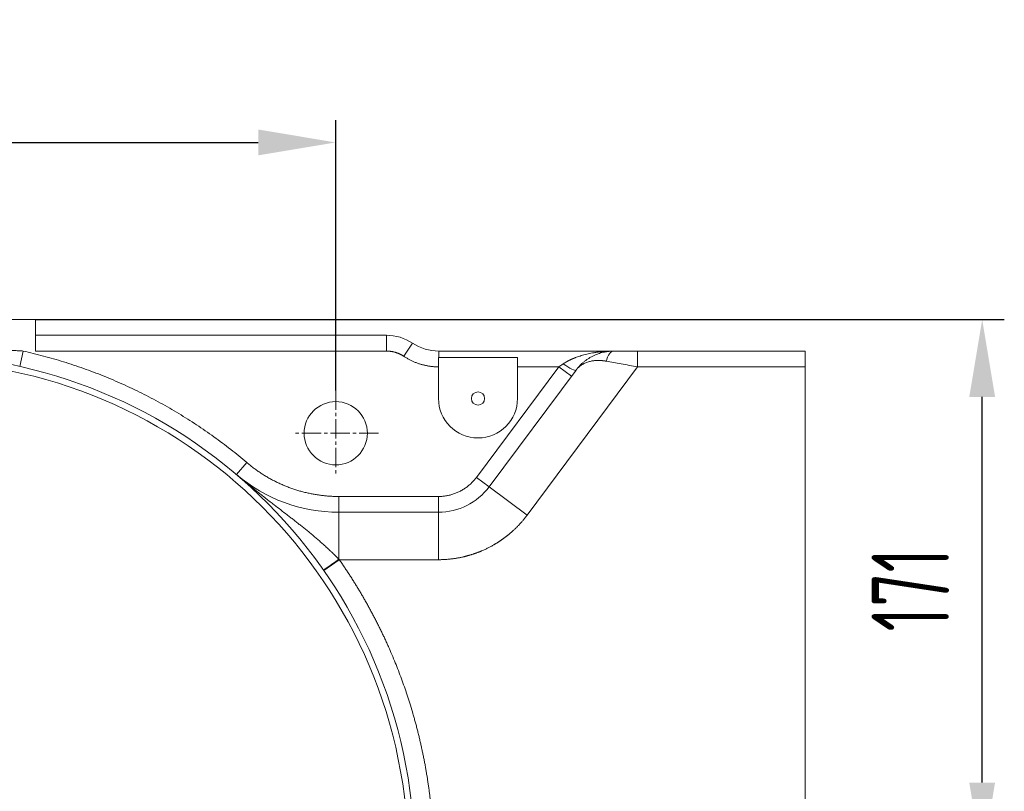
# Model space of a CAD drawing. Header units: millimetres. Extents: x 176 to 9387, y -11044 to -3322.
# Tile 114 of 256: x 6195 to 6507, y -10121 to -9877. Entities that reach past the tile are written whole.
import ezdxf

# ---------------------------------------------------------------- set-up
doc = ezdxf.new("R2010")
doc.units = ezdxf.units.MM
doc.header["$LTSCALE"] = 0.3175
doc.linetypes.add('CENTER2', pattern=[28.575, 19.05, -3.175, 3.175, -3.175])
for name, color, linetype, lineweight in [('1轮廓实线层', 7, 'Continuous', 18), ('3中心线层', 1, 'CENTER2', 13), ('7标注层', 4, 'Continuous', 13)]:
    doc.layers.add(name, color=color, linetype=linetype, lineweight=lineweight)
doc.styles.add('PC_TEXTSTYLE', font='ISOCP.SHX', dxfattribs={"width": 0.707, "bigfont": 'GBCBIG.SHX'})
doc.dimstyles.new('GB_LINEAR', dxfattribs={"dimtxt": 3.5, "dimasz": 3.5, "dimexe": 1, "dimexo": 0, "dimgap": 1.5, "dimtad": 1, "dimdsep": 46, "dimtxsty": 'PC_TEXTSTYLE', "dimcen": 0, "dimclrd": 256, "dimclrt": 3, "dimadec": 0, "dimazin": 2, "dimtp": 0.1, "dimtm": 0.1, "dimtfac": 0.71, "dimtdec": 3, "dimtmove": 0, "dimatfit": 3, "dimfxl": 1, "dimtfill": 1, "dimarcsym": 0})

# ---------------------------------------------------------------- blocks, each defined once
blk = doc.blocks.new('*D49')
at = {"layer": '7标注层', "color": 0, "lineweight": -2, "transparency": 16777216}
for p, q in [((6025.42, -9994.71), (6025.42, -9909.21)), ((6295.42, -9994.71), (6295.42, -9909.21))]:
    blk.add_line(p, q, dxfattribs=at)
at = {"layer": '7标注层', "lineweight": -2, "transparency": 16777216}
blk.add_line((6049.92, -9916.21), (6270.92, -9916.21), dxfattribs=at)
at = {"layer": '7标注层', "transparency": 16777216}
for points in [[(6049.92, -9912.12), (6049.92, -9920.29), (6025.42, -9916.21)], [(6270.92, -9920.29), (6270.92, -9912.12), (6295.42, -9916.21)]]:
    blk.add_solid(points, dxfattribs=at)
at = {"layer": 'Defpoints', "color": 0, "transparency": 16777216}
for p in [(6295.42, -9916.21), (6025.42, -9994.71), (6295.42, -9994.71)]:
    blk.add_point(p, dxfattribs=at)
at = {"layer": '7标注层', "color": 3, "transparency": 16777216, "insert": (6160.42, -9893.46), "char_height": 24.5, "attachment_point": 5, "style": 'PC_TEXTSTYLE', "bg_fill": 3, "box_fill_scale": 1.1, "bg_fill_color": 257, "bg_fill_transparency": 0}
blk.add_mtext('270', dxfattribs=at)
blk = doc.blocks.new('*D51')
at = {"layer": '7标注层', "color": 0, "lineweight": -2, "transparency": 16777216}
for p, q in [((6200.42, -9972.21), (6506.92, -9972.21)), ((6451.92, -10143.21), (6506.92, -10143.21))]:
    blk.add_line(p, q, dxfattribs=at)
at = {"layer": '7标注层', "lineweight": -2, "transparency": 16777216}
blk.add_line((6499.92, -10118.71), (6499.92, -9996.71), dxfattribs=at)
at = {"layer": '7标注层', "transparency": 16777216}
for points in [[(6504, -9996.71), (6495.83, -9996.71), (6499.92, -9972.21)], [(6495.83, -10118.71), (6504, -10118.71), (6499.92, -10143.21)]]:
    blk.add_solid(points, dxfattribs=at)
at = {"layer": 'Defpoints', "color": 0, "transparency": 16777216}
for p in [(6200.42, -9972.21), (6499.92, -9972.21), (6451.92, -10143.21)]:
    blk.add_point(p, dxfattribs=at)
at = {"layer": '7标注层', "color": 3, "transparency": 16777216, "insert": (6477.17, -10057.71), "char_height": 24.5, "attachment_point": 5, "rotation": 90, "style": 'PC_TEXTSTYLE', "bg_fill": 3, "box_fill_scale": 1.1, "bg_fill_color": 257, "bg_fill_transparency": 0}
blk.add_mtext('171', dxfattribs=at)

msp = doc.modelspace()

# ---------------------------------------------------------------- linework, layer by layer
at = {"layer": '1轮廓实线层'}
for p, q in [((6120.41652, -9972.20531), (6200.41652, -9972.20531)), ((6200.41652, -9972.20531), (6200.41652, -9982.20531)), ((6200.41652, -9977.20531), (6311.41652, -9977.20531)), ((6311.41652, -9977.20531), (6200.41652, -9977.20531)), ((6311.41652, -9977.20531), (6311.41652, -9982.20531)), ((6319.70809, -9979.70531), (6316.94423, -9983.87197)), ((6195.43319, -9987.08409), (6196.52746, -9982.20531)), ((6200.41652, -9982.20531), (6311.41652, -9982.20531)), ((6327.99965, -9982.20531), (6383.41013, -9982.20531)), ((6383.44603, -9982.20531), (6327.99965, -9982.20531)), ((6327.99965, -9984.20531), (6327.99965, -9982.20531)), ((6443.91652, -9982.20531), (6390.89701, -9982.20531)), ((6443.91652, -9982.20531), (6390.89701, -9982.20531)), ((6390.89701, -9982.20531), (6390.89701, -9987.20531)), ((6443.91652, -9982.20531), (6443.91652, -9987.20531)), ((6327.99965, -9984.20531), (6352.91652, -9984.20531)), ((6352.91652, -9984.20531), (6352.91652, -9987.20531)), ((6327.91652, -9987.20513), (6327.91652, -9997.20531)), ((6365.95571, -9987.20531), (6339.90543, -10022.16753)), ((6371.42655, -9988.23132), (6343.91484, -10025.15493)), ((6371.41779, -9988.24309), (6343.91484, -10025.15493)), ((6352.91652, -9987.20531), (6365.95571, -9987.20531)), ((6352.91652, -9997.20531), (6352.91652, -9987.20531)), ((6390.89701, -9987.20531), (6355.94308, -10034.11715)), ((6365.95571, -9987.20531), (6369.96512, -9990.19271)), ((6390.89701, -9987.20531), (6443.91652, -9987.20531)), ((6443.91652, -10299.20531), (6443.91652, -9987.20531)), ((6267.28522, -10017.49102), (6264.04678, -10021.30054)), ((6343.91484, -10025.15493), (6339.90543, -10022.16753)), ((6355.94308, -10034.11715), (6343.91484, -10025.15493)), ((6327.87719, -10028.20531), (6296.43123, -10028.20531)), ((6296.43123, -10033.20531), (6296.43123, -10028.20531)), ((6327.87719, -10028.20531), (6327.87719, -10033.20531)), ((6327.87719, -10033.20531), (6296.43123, -10033.20531)), ((6327.87719, -10033.20531), (6296.43123, -10033.20531)), ((6296.43123, -10033.20531), (6296.43123, -10048.08886)), ((6327.87719, -10033.20531), (6327.87719, -10048.20531)), ((6291.62483, -10051.63904), (6296.54514, -10048.20531)), ((6327.87719, -10048.20531), (6296.54514, -10048.20531))]:
    msp.add_line(p, q, dxfattribs=at)
for centre, radius in [((6160.41652, -10143.20531), 158), ((6340.41652, -9997.20531), 2.1), ((6295.41652, -10008.20531), 10)]:
    msp.add_circle(centre, radius, dxfattribs=at)
for centre, radius, start, end in [((6311.41652, -9992.20531), 15, 56.4426902, 90), ((6311.41652, -9992.20531), 15, 56.4426902, 90), ((6327.99965, -9967.20531), 15, 236.4426902, 270), ((6327.99965, -9967.20531), 15, 236.4426902, 270), ((6160.41652, -10143.20531), 160, 5.0545831, 354.9454169), ((6327.99965, -9967.20531), 17, 269.7198429, 270), ((6340.41652, -9997.20531), 12.5, 180, 0), ((6296.43123, -9983.20531), 50, 229.6324065, 270), ((6327.87719, -10013.20531), 20, 270, 323.3102772), ((6327.87719, -10013.20531), 20, 270, 323.3102772)]:
    msp.add_arc(centre, radius, start, end, dxfattribs=at)
for centre, major_axis, ratio, start_param, end_param in [((6383.44603, -9987.20531), (0, 5), 0.512905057, 0, 1.205759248), ((6367.40837, -9985.25568), (4.00941, -2.98741), 0.157408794, 4.829140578, 6.283185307), ((6296.43123, -10048.04229), (4.91619, 3.43963), 0.006360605, 3.141592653, 4.707938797)]:
    msp.add_ellipse(centre, major_axis=major_axis, ratio=ratio, start_param=start_param, end_param=end_param, dxfattribs=at)
for points, degree, knots in [([(6196.52746, -9982.20531), (6196.28117, -9982.18933), (6195.78784, -9982.15733), (6195.04663, -9982.11051), (6194.30313, -9982.06446), (6193.55729, -9982.01923), (6192.8091, -9981.97479), (6192.05855, -9981.93114), (6191.30561, -9981.88827), (6190.55027, -9981.84619), (6189.79251, -9981.8049), (6189.03231, -9981.76441), (6188.26966, -9981.72474), (6186.94015, -9981.65727), (6185.08981, -9981.56821), (6182.76466, -9981.46524), (6180.57561, -9981.37644), (6178.35398, -9981.29428), (6176.09067, -9981.21922), (6173.77732, -9981.15241), (6171.57409, -9981.09827), (6169.12209, -9981.04808), (6166.40085, -9981.00572), (6163.38993, -9980.97756), (6160.41296, -9980.9684), (6157.43623, -9980.9776), (6154.42613, -9981.00579), (6151.70299, -9981.0482), (6149.2485, -9981.09853), (6147.04451, -9981.15281), (6144.73438, -9981.21951), (6142.47313, -9981.29448), (6140.25187, -9981.37666), (6138.06172, -9981.46553), (6135.73861, -9981.56843), (6134.01824, -9981.65125), (6132.94492, -9981.70538), (6132.56323, -9981.72487), (6132.1821, -9981.74457), (6131.80152, -9981.76449), (6131.42151, -9981.78461), (6131.04206, -9981.80494), (6130.66316, -9981.82546), (6130.28482, -9981.84619), (6129.90704, -9981.86712), (6129.52981, -9981.88825), (6129.15313, -9981.90958), (6128.777, -9981.93111), (6128.40142, -9981.95284), (6128.02639, -9981.97476), (6127.6519, -9981.99689), (6127.27795, -9982.01921), (6126.90455, -9982.04174), (6126.53169, -9982.06447), (6126.15936, -9982.08741), (6125.78758, -9982.11055), (6125.41632, -9982.1339), (6125.0456, -9982.15747), (6124.67541, -9982.18124), (6124.4288, -9982.19729), (6124.30558, -9982.20531)], 3, [0, 0, 0, 0, 0.010244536, 0.020519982, 0.030826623, 0.041164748, 0.051534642, 0.06193659, 0.072370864, 0.082837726, 0.093337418, 0.103870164, 0.11443616, 0.125035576, 0.159125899, 0.191327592, 0.221640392, 0.250062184, 0.283604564, 0.315635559, 0.346122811, 0.375082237, 0.417432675, 0.459087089, 0.500062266, 0.540998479, 0.582643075, 0.625008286, 0.654041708, 0.684543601, 0.716517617, 0.749968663, 0.778453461, 0.808779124, 0.840950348, 0.874974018, 0.880269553, 0.885557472, 0.890837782, 0.896110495, 0.901375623, 0.906633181, 0.911883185, 0.917125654, 0.922360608, 0.927588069, 0.932808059, 0.938020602, 0.943225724, 0.948423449, 0.953613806, 0.95879682, 0.963972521, 0.969140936, 0.974302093, 0.979456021, 0.984602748, 0.989742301, 0.99487471, 1, 1, 1, 1]), ([(6367.40837, -9986.23049), (6367.42383, -9986.22014), (6367.45484, -9986.19938), (6367.5016, -9986.1684), (6367.54871, -9986.13743), (6367.59618, -9986.10648), (6367.64399, -9986.07555), (6367.69216, -9986.04465), (6367.74069, -9986.01378), (6367.78956, -9985.98293), (6367.83879, -9985.95211), (6367.88837, -9985.92132), (6367.9383, -9985.89057), (6367.98859, -9985.85985), (6368.03923, -9985.82916), (6368.09022, -9985.7985), (6368.14157, -9985.76789), (6368.19327, -9985.73731), (6368.24532, -9985.70677), (6368.29772, -9985.67628), (6368.35048, -9985.64582), (6368.40359, -9985.61541), (6368.45705, -9985.58505), (6368.51086, -9985.55473), (6368.56503, -9985.52446), (6368.61955, -9985.49424), (6368.67443, -9985.46407), (6368.72965, -9985.43395), (6368.78523, -9985.40389), (6368.84116, -9985.37388), (6368.89745, -9985.34393), (6368.95409, -9985.31403), (6369.01108, -9985.28419), (6369.06842, -9985.25442), (6369.12612, -9985.22471), (6369.18417, -9985.19506), (6369.24257, -9985.16547), (6369.30132, -9985.13595), (6369.36043, -9985.1065), (6369.41989, -9985.07712), (6369.4797, -9985.04781), (6369.53987, -9985.01857), (6369.60039, -9984.9894), (6369.66126, -9984.96031), (6369.72249, -9984.93129), (6369.78406, -9984.90236), (6369.84599, -9984.8735), (6369.90828, -9984.84472), (6369.97091, -9984.81602), (6370.0339, -9984.78741), (6370.09724, -9984.75888), (6370.16094, -9984.73043), (6370.22499, -9984.70208), (6370.28939, -9984.67381), (6370.35414, -9984.64563), (6370.41924, -9984.61755), (6370.4847, -9984.58955), (6370.55051, -9984.56166), (6370.61668, -9984.53385), (6370.6832, -9984.50615), (6370.75007, -9984.47854), (6370.81729, -9984.45104), (6370.88487, -9984.42363), (6370.95279, -9984.39633), (6371.02108, -9984.36913), (6371.08971, -9984.34204), (6371.1587, -9984.31506), (6371.44067, -9984.20577), (6371.95143, -9984.01787), (6372.70844, -9983.7647), (6373.51162, -9983.52203), (6374.36097, -9983.29215), (6375.24488, -9983.08021), (6376.17325, -9982.8854), (6377.15581, -9982.70783), (6378.21424, -9982.548), (6378.97762, -9982.45599), (6379.42059, -9982.40991), (6379.51901, -9982.39993), (6379.62079, -9982.38989), (6379.72593, -9982.3798), (6379.83443, -9982.3697), (6379.9463, -9982.35961), (6380.06153, -9982.34955), (6380.18012, -9982.33956), (6380.30207, -9982.32967), (6380.42738, -9982.31991), (6380.55606, -9982.3103), (6380.6881, -9982.30088), (6380.8235, -9982.29169), (6380.96226, -9982.28275), (6381.10439, -9982.27411), (6381.24987, -9982.26579), (6381.39872, -9982.25784), (6381.55093, -9982.25028), (6381.70651, -9982.24317), (6381.86544, -9982.23653), (6382.02774, -9982.23042), (6382.1934, -9982.22486), (6382.36242, -9982.2199), (6382.5348, -9982.21558), (6382.71054, -9982.21195), (6382.88965, -9982.20904), (6383.07212, -9982.20692), (6383.25795, -9982.20556), (6383.38296, -9982.20539), (6383.44603, -9982.20531)], 3, [0, 0, 0, 0, 0.003211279, 0.006439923, 0.009685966, 0.01294944, 0.016230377, 0.019528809, 0.022844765, 0.026178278, 0.029529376, 0.032898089, 0.036284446, 0.039688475, 0.043110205, 0.046549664, 0.050006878, 0.053481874, 0.056974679, 0.060485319, 0.064013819, 0.067560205, 0.071124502, 0.074706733, 0.078306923, 0.081925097, 0.085561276, 0.089215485, 0.092887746, 0.096578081, 0.100286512, 0.104013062, 0.107757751, 0.111520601, 0.115301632, 0.119100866, 0.122918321, 0.126754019, 0.130607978, 0.134480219, 0.13837076, 0.142279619, 0.146206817, 0.15015237, 0.154116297, 0.158098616, 0.162099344, 0.166118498, 0.170156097, 0.174212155, 0.178286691, 0.18237972, 0.186491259, 0.190621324, 0.19476993, 0.198937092, 0.203122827, 0.207327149, 0.211550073, 0.215791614, 0.220051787, 0.224330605, 0.228628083, 0.232944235, 0.237279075, 0.241632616, 0.246004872, 0.250395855, 0.295201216, 0.342589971, 0.392571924, 0.445155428, 0.500347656, 0.556008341, 0.616134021, 0.680728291, 0.749794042, 0.755575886, 0.761561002, 0.767749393, 0.774141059, 0.780736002, 0.787534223, 0.794535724, 0.801740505, 0.809148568, 0.816759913, 0.824574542, 0.832592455, 0.840813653, 0.849238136, 0.857865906, 0.866696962, 0.875731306, 0.884968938, 0.894409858, 0.904054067, 0.913901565, 0.923952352, 0.93420643, 0.944663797, 0.955324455, 0.966188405, 0.977255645, 0.988526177, 1, 1, 1, 1]), ([(6371.41779, -9988.24309), (6371.43063, -9988.22589), (6371.45614, -9988.19174), (6371.49441, -9988.14109), (6371.53231, -9988.09133), (6371.56985, -9988.04246), (6371.60703, -9987.99448), (6371.64383, -9987.94738), (6371.68024, -9987.90115), (6371.71626, -9987.85578), (6371.75187, -9987.81128), (6371.78706, -9987.76764), (6371.82184, -9987.72484), (6371.85618, -9987.68289), (6371.89009, -9987.64177), (6371.92355, -9987.60149), (6371.95655, -9987.56203), (6371.98909, -9987.5234), (6372.02116, -9987.48558), (6372.05275, -9987.44857), (6372.08386, -9987.41236), (6372.11447, -9987.37695), (6372.14459, -9987.34233), (6372.1742, -9987.30851), (6372.2033, -9987.27546), (6372.23189, -9987.2432), (6372.25994, -9987.2117), (6372.28747, -9987.18098), (6372.31446, -9987.15102), (6372.34091, -9987.12181), (6372.36681, -9987.09336), (6372.39216, -9987.06566), (6372.41695, -9987.0387), (6372.44118, -9987.01248), (6372.46483, -9986.987), (6372.48792, -9986.96225), (6372.61037, -9986.83154), (6372.83072, -9986.60411), (6373.1512, -9986.29296), (6373.46269, -9986.00758), (6373.90954, -9985.62013), (6374.50041, -9985.15268), (6375.24658, -9984.63431), (6375.98095, -9984.18587), (6376.74318, -9983.77687), (6377.53921, -9983.40726), (6378.37494, -9983.07927), (6379.20344, -9982.80927), (6379.79616, -9982.65296), (6380.14661, -9982.57253), (6380.25852, -9982.54774), (6380.37036, -9982.52387), (6380.48213, -9982.5009), (6380.59382, -9982.47883), (6380.70541, -9982.45765), (6380.81692, -9982.43737), (6380.92831, -9982.41797), (6381.0396, -9982.39945), (6381.15077, -9982.38181), (6381.26181, -9982.36504), (6381.37272, -9982.34914), (6381.48348, -9982.33411), (6381.59411, -9982.31993), (6381.70457, -9982.3066), (6381.81488, -9982.29412), (6381.92502, -9982.28248), (6382.03499, -9982.27168), (6382.14477, -9982.26172), (6382.25437, -9982.25258), (6382.36378, -9982.24426), (6382.47298, -9982.23677), (6382.58199, -9982.23008), (6382.69077, -9982.2242), (6382.79935, -9982.21912), (6382.90769, -9982.21484), (6383.01581, -9982.21135), (6383.12369, -9982.20864), (6383.23134, -9982.20672), (6383.33872, -9982.20553), (6383.41031, -9982.20538), (6383.44603, -9982.20531)], 3, [0, 0, 0, 0, 0.004799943, 0.009530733, 0.014192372, 0.018784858, 0.023308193, 0.027762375, 0.032147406, 0.036463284, 0.040710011, 0.044887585, 0.048996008, 0.053035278, 0.057005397, 0.060906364, 0.064738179, 0.068500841, 0.072194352, 0.075818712, 0.079373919, 0.082859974, 0.086276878, 0.08962463, 0.09290323, 0.096112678, 0.099252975, 0.10232412, 0.105326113, 0.108258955, 0.111122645, 0.113917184, 0.116642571, 0.119298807, 0.121885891, 0.124403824, 0.126852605, 0.161855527, 0.195013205, 0.226325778, 0.255793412, 0.326312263, 0.392930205, 0.455652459, 0.514485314, 0.580878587, 0.64481448, 0.706308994, 0.765380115, 0.773369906, 0.781331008, 0.789263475, 0.797167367, 0.805042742, 0.812889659, 0.820708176, 0.828498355, 0.836260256, 0.843993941, 0.851699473, 0.859376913, 0.867026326, 0.874647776, 0.882241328, 0.889807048, 0.897345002, 0.904855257, 0.912337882, 0.919792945, 0.927220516, 0.934620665, 0.941993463, 0.949338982, 0.956657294, 0.963948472, 0.971212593, 0.978449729, 0.985659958, 0.992843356, 1, 1, 1, 1]), ([(6390.89701, -9982.20531), (6389.56596, -9982.20531), (6388.23535, -9982.20531), (6385.70875, -9982.20531), (6384.51327, -9982.20531), (6383.44603, -9982.20531)], 3, [0, 0, 0, 0, 0.5, 0.5, 1, 1, 1, 1]), ([(6327.91652, -9987.20513), (6327.91652, -9987.06989), (6327.91652, -9986.80128), (6327.91652, -9986.40378), (6327.91652, -9986.01164), (6327.91652, -9985.75382), (6327.91652, -9985.59384), (6327.91652, -9985.56187), (6327.91652, -9985.4982), (6327.91652, -9985.40318), (6327.91652, -9985.30961), (6327.91652, -9985.1244), (6327.91652, -9984.88255), (6327.91652, -9984.5349), (6327.91652, -9984.3133), (6327.91652, -9984.2051)], 3, [0, 0, 0, 0, 0.125, 0.25, 0.375, 0.5, 0.5, 0.53125, 0.53125, 0.5625, 0.625, 0.625, 0.75, 0.875, 1, 1, 1, 1]), ([(6365.95571, -9987.20531), (6365.97413, -9987.19294), (6366.0107, -9987.1684), (6366.06515, -9987.13185), (6366.11878, -9987.09584), (6366.17161, -9987.06036), (6366.22363, -9987.02543), (6366.27485, -9986.99103), (6366.32525, -9986.95718), (6366.37484, -9986.92387), (6366.42363, -9986.8911), (6366.4716, -9986.85888), (6366.51877, -9986.8272), (6366.56513, -9986.79607), (6366.61068, -9986.76549), (6366.65542, -9986.73545), (6366.69935, -9986.70596), (6366.74247, -9986.67702), (6366.78478, -9986.64863), (6366.82629, -9986.62078), (6366.86698, -9986.59348), (6366.90687, -9986.56672), (6366.94595, -9986.54052), (6366.98422, -9986.51485), (6367.02168, -9986.48974), (6367.05833, -9986.46517), (6367.09417, -9986.44114), (6367.12921, -9986.41766), (6367.16343, -9986.39472), (6367.19685, -9986.37232), (6367.22945, -9986.35047), (6367.26125, -9986.32915), (6367.29224, -9986.30838), (6367.32242, -9986.28814), (6367.35179, -9986.26845), (6367.38035, -9986.24929), (6367.39912, -9986.2367), (6367.40837, -9986.23049)], 3, [0, 0, 0, 0, 0.037963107, 0.075373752, 0.112231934, 0.148537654, 0.184290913, 0.219491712, 0.254140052, 0.288235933, 0.321779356, 0.354770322, 0.387208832, 0.419094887, 0.450428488, 0.481209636, 0.511438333, 0.541114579, 0.570238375, 0.598809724, 0.626828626, 0.654295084, 0.681209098, 0.70757067, 0.733379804, 0.758636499, 0.783340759, 0.807492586, 0.831091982, 0.85413895, 0.876633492, 0.898575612, 0.919965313, 0.940802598, 0.961087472, 0.980819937, 1, 1, 1, 1]), ([(6381.05048, -9985.42039), (6381.03367, -9985.41736), (6381.00003, -9985.41129), (6380.9496, -9985.40241), (6380.89913, -9985.39367), (6380.84864, -9985.3851), (6380.79812, -9985.3767), (6380.74758, -9985.36846), (6380.69701, -9985.36038), (6380.64641, -9985.35247), (6380.59579, -9985.34473), (6380.54515, -9985.33715), (6380.49449, -9985.32974), (6380.44381, -9985.3225), (6380.39311, -9985.31543), (6380.34239, -9985.30853), (6380.29166, -9985.30179), (6380.24091, -9985.29523), (6380.19014, -9985.28885), (6380.13935, -9985.28263), (6380.08856, -9985.27659), (6380.03775, -9985.27072), (6379.98693, -9985.26503), (6379.9361, -9985.25951), (6379.88526, -9985.25417), (6379.83441, -9985.249), (6379.78356, -9985.24402), (6379.7327, -9985.23921), (6379.68183, -9985.23458), (6379.63096, -9985.23014), (6379.58008, -9985.22587), (6379.5292, -9985.22179), (6379.47833, -9985.21788), (6379.42745, -9985.21417), (6379.37657, -9985.21063), (6379.32569, -9985.20728), (6379.27482, -9985.20412), (6379.22395, -9985.20114), (6379.17308, -9985.19835), (6379.12222, -9985.19574), (6379.07137, -9985.19333), (6379.02053, -9985.19111), (6378.96969, -9985.18907), (6378.91887, -9985.18723), (6378.86805, -9985.18558), (6378.81725, -9985.18412), (6378.76646, -9985.18285), (6378.71569, -9985.18178), (6378.66493, -9985.1809), (6378.61419, -9985.18022), (6378.56346, -9985.17974), (6378.51276, -9985.17945), (6378.46207, -9985.17936), (6378.41141, -9985.17947), (6378.36076, -9985.17978), (6378.31014, -9985.18029), (6378.25954, -9985.18101), (6378.20897, -9985.18192), (6378.15843, -9985.18304), (6377.93935, -9985.18876), (6377.55135, -9985.20852), (6377.00186, -9985.26225), (6376.45314, -9985.34342), (6375.90752, -9985.45375), (6375.3541, -9985.59846), (6374.78988, -9985.78441), (6374.2144, -9986.01963), (6373.63992, -9986.30755), (6373.19417, -9986.58023), (6372.86234, -9986.81333), (6372.63347, -9986.9878), (6372.40083, -9987.18107), (6372.23773, -9987.32937), (6372.14012, -9987.42294), (6372.10719, -9987.45492), (6372.07282, -9987.48876), (6372.03706, -9987.5245), (6371.99995, -9987.56216), (6371.96152, -9987.60177), (6371.92184, -9987.64337), (6371.88094, -9987.68699), (6371.83887, -9987.73268), (6371.7957, -9987.78047), (6371.75146, -9987.8304), (6371.70623, -9987.88252), (6371.66005, -9987.93686), (6371.61299, -9987.99348), (6371.5651, -9988.05241), (6371.51647, -9988.11372), (6371.4671, -9988.1774), (6371.43438, -9988.22098), (6371.41779, -9988.24309)], 3, [0, 0, 0, 0, 0.003821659, 0.007650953, 0.011487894, 0.015332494, 0.019184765, 0.023044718, 0.026912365, 0.030787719, 0.034670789, 0.038561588, 0.042460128, 0.046366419, 0.050280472, 0.0542023, 0.058131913, 0.062069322, 0.066014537, 0.069967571, 0.073928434, 0.077897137, 0.08187369, 0.085858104, 0.08985039, 0.093850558, 0.097858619, 0.101874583, 0.105898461, 0.109930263, 0.113969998, 0.118017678, 0.122073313, 0.126136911, 0.130208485, 0.134288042, 0.138375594, 0.14247115, 0.14657472, 0.150686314, 0.154805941, 0.15893361, 0.163069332, 0.167213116, 0.171364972, 0.175524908, 0.179692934, 0.183869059, 0.188053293, 0.192245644, 0.196446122, 0.200654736, 0.204871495, 0.209096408, 0.213329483, 0.21757073, 0.221820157, 0.226077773, 0.230343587, 0.234617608, 0.281680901, 0.330293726, 0.380465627, 0.432205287, 0.485520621, 0.544350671, 0.607071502, 0.673689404, 0.744209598, 0.773674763, 0.804986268, 0.838144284, 0.873148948, 0.877973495, 0.883059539, 0.88840708, 0.894016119, 0.899886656, 0.906018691, 0.912412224, 0.919067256, 0.925983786, 0.933161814, 0.940601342, 0.948302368, 0.956264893, 0.964488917, 0.972974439, 0.981721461, 0.990729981, 1, 1, 1, 1]), ([(6381.05048, -9985.42039), (6382.46091, -9985.67606), (6384.04068, -9985.96243), (6387.37961, -9986.56769), (6389.13802, -9986.88645), (6390.89701, -9987.20531)], 3, [0, 0, 0, 0, 0.5, 0.5, 1, 1, 1, 1]), ([(6264.04678, -10021.30054), (6264.11144, -10021.35548), (6264.23953, -10021.4643), (6264.43003, -10021.62572), (6264.617, -10021.78384), (6264.80045, -10021.93867), (6264.98037, -10022.09023), (6265.15675, -10022.23852), (6265.32959, -10022.38356), (6265.49888, -10022.52536), (6265.66462, -10022.66394), (6265.82679, -10022.79931), (6265.98541, -10022.93147), (6266.14044, -10023.06043), (6266.2919, -10023.18622), (6266.43976, -10023.30882), (6266.58403, -10023.42826), (6266.72469, -10023.54454), (6266.86174, -10023.65767), (6266.99517, -10023.76765), (6267.12496, -10023.87449), (6267.25112, -10023.9782), (6267.37362, -10024.07878), (6267.49248, -10024.17624), (6267.60766, -10024.27058), (6267.71917, -10024.36181), (6267.827, -10024.44993), (6268.13656, -10024.70266), (6268.64154, -10025.11329), (6269.33647, -10025.6746), (6270.00812, -10026.21374), (6270.65624, -10026.73101), (6271.28057, -10027.22668), (6272.15346, -10027.91649), (6273.26538, -10028.78912), (6274.60775, -10029.83423), (6276.17903, -10031.05055), (6277.96751, -10032.42896), (6279.68696, -10033.75399), (6281.0548, -10034.81321), (6282.0964, -10035.62383), (6283.1165, -10036.4229), (6284.14468, -10037.23489), (6285.18137, -10038.0621), (6286.22713, -10038.90686), (6287.252, -10039.74627), (6288.28408, -10040.60471), (6289.32315, -10041.48452), (6290.36901, -10042.38787), (6291.3925, -10043.29085), (6292.10597, -10043.93471), (6292.51864, -10044.31223), (6292.6391, -10044.42276), (6292.75926, -10044.53334), (6292.87912, -10044.64397), (6292.99867, -10044.75465), (6293.11791, -10044.86538), (6293.23685, -10044.97616), (6293.35547, -10045.08698), (6293.47378, -10045.19784), (6293.59177, -10045.30875), (6293.70945, -10045.41969), (6293.8268, -10045.53067), (6293.94383, -10045.64169), (6294.06053, -10045.75275), (6294.17691, -10045.86383), (6294.29295, -10045.97495), (6294.40866, -10046.08609), (6294.52404, -10046.19726), (6294.63907, -10046.30845), (6294.75377, -10046.41967), (6294.86812, -10046.5309), (6294.98212, -10046.64215), (6295.09577, -10046.75342), (6295.20907, -10046.8647), (6295.32201, -10046.97598), (6295.4346, -10047.08728), (6295.54682, -10047.19857), (6295.65868, -10047.30987), (6295.77017, -10047.42117), (6295.88129, -10047.53246), (6295.99203, -10047.64375), (6296.1024, -10047.75502), (6296.21238, -10047.86629), (6296.32199, -10047.97753), (6296.39484, -10048.05177), (6296.43123, -10048.08886)], 3, [0, 0, 0, 0, 0.006297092, 0.012474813, 0.018533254, 0.024472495, 0.030292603, 0.035993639, 0.041575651, 0.04703868, 0.052382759, 0.057607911, 0.062714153, 0.067701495, 0.072569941, 0.077319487, 0.081950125, 0.086461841, 0.090854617, 0.09512843, 0.099283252, 0.103319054, 0.107235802, 0.111033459, 0.114711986, 0.118271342, 0.121711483, 0.125032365, 0.147886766, 0.169933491, 0.191173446, 0.211606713, 0.231232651, 0.250049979, 0.293704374, 0.335373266, 0.375053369, 0.43926709, 0.500068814, 0.532341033, 0.563899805, 0.594741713, 0.624861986, 0.656996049, 0.688496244, 0.719357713, 0.74957459, 0.781758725, 0.813364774, 0.844387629, 0.874821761, 0.878509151, 0.882190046, 0.885864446, 0.889532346, 0.893193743, 0.896848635, 0.90049702, 0.904138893, 0.907774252, 0.911403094, 0.915025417, 0.918641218, 0.922250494, 0.925853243, 0.929449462, 0.933039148, 0.9366223, 0.940198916, 0.943768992, 0.947332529, 0.950889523, 0.954439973, 0.957983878, 0.961521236, 0.965052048, 0.968576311, 0.972094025, 0.975605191, 0.979109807, 0.982607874, 0.986099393, 0.989584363, 0.993062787, 0.996534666, 1, 1, 1, 1]), ([(6355.94308, -10034.11715), (6353.53386, -10037.35059), (6350.45208, -10039.95178), (6348.87948, -10041.27915), (6347.16127, -10042.41359), (6345.43187, -10043.55542), (6341.72678, -10045.41533), (6339.77693, -10046.12029), (6337.84163, -10046.81999), (6335.83665, -10047.28825), (6331.91001, -10048.20531), (6327.87719, -10048.20531)], 2, [0, 0, 0, 0.25, 0.25, 0.375, 0.375, 0.5, 0.625, 0.625, 0.75, 0.75, 1, 1, 1]), ([(6296.54514, -10048.20531), (6302.71896, -10057.05198), (6307.69609, -10066.62379), (6312.71562, -10076.27713), (6320.14895, -10096.73008), (6322.49902, -10107.35473), (6324.8289, -10117.88808), (6325.77584, -10128.63493)], 2, [0, 0, 0, 0.25, 0.25, 0.5, 0.75, 0.75, 1, 1, 1])]:
    msp.add_open_spline(points, degree=degree, knots=knots, dxfattribs=at)
for points, weights in [([(6267.28522, -10017.49102), (6246.8068, -10000.08248), (6222.7538, -9988.08765), (6196.52746, -9982.20531)], [1, 0.98058114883, 0.98058114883, 1]), ([(6311.41652, -9982.20531), (6313.39724, -9982.20531), (6315.29363, -9982.77709), (6316.94423, -9983.87197)], [1, 0.971618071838, 0.971618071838, 1]), ([(6316.94423, -9983.87197), (6320.22132, -9986.04575), (6323.98405, -9987.18879), (6327.91652, -9987.20513)], [1, 0.972016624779, 0.972016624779, 1]), ([(6296.43123, -10028.20531), (6285.63839, -10028.20531), (6275.50834, -10024.48142), (6267.28522, -10017.49102)], [1, 0.959060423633, 0.959060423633, 1]), ([(6339.90543, -10022.16753), (6337.02062, -10026.03924), (6332.70547, -10028.20531), (6327.87719, -10028.20531)], [1, 0.929148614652, 0.929148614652, 1])]:
    msp.add_rational_spline(points, weights, degree=3, dxfattribs=at)
for points in [[(6296.43123, -10048.08886), (6296.4692, -10048.12768), (6296.50717, -10048.16649), (6296.54514, -10048.20531)], [(6291.62483, -10051.63904), (6291.59732, -10051.59963), (6291.56978, -10051.5602), (6291.5422, -10051.52075)]]:
    msp.add_open_spline(points, degree=3, dxfattribs=at)
at = {"layer": '3中心线层'}
for p, q in [((6295.41652, -9994.70531), (6295.41652, -10021.70531)), ((6308.91652, -10008.20531), (6281.91652, -10008.20531))]:
    msp.add_line(p, q, dxfattribs=at)

# ---------------------------------------------------------------- next in the draw order: dimensions: what is measured, and where the dimension line sits
at = {"layer": '7标注层'}
dim = msp.add_linear_dim(base=(6295.41652, -9916.20531), p1=(6025.41652, -9994.70531), p2=(6295.41652, -9994.70531), dimstyle='GB_LINEAR', override={"dimscale": 7, "dimgap": 1.5, "dimtad": 1, "dimjust": 0, "dimdec": 2, "dimlfac": 1, "dimse1": 0, "dimse2": 0, "dimsd1": 0, "dimsd2": 0, "dimclrd": 256, "dimclre": 0, "dimtofl": 1}, dxfattribs=at)
dim.commit()
dim.dimension.update_dxf_attribs({"geometry": '*D49', "text_midpoint": (6160.41652, -9893.45531)})

# ---------------------------------------------------------------- next in the draw order: dimensions: what is measured, and where the dimension line sits
dim = msp.add_linear_dim(base=(6499.91652, -9972.20531), p1=(6451.91652, -10143.20531), p2=(6200.41652, -9972.20531), angle=90, dimstyle='GB_LINEAR', override={"dimscale": 7, "dimgap": 1.5, "dimtad": 1, "dimjust": 0, "dimdec": 2, "dimlfac": 1, "dimse1": 0, "dimse2": 0, "dimsd1": 0, "dimsd2": 0, "dimclrd": 256, "dimclre": 0, "dimtofl": 1}, dxfattribs=at)
dim.commit()
dim.dimension.update_dxf_attribs({"geometry": '*D51', "text_midpoint": (6477.16652, -10057.70531)})

doc.saveas('drawing.dxf')
